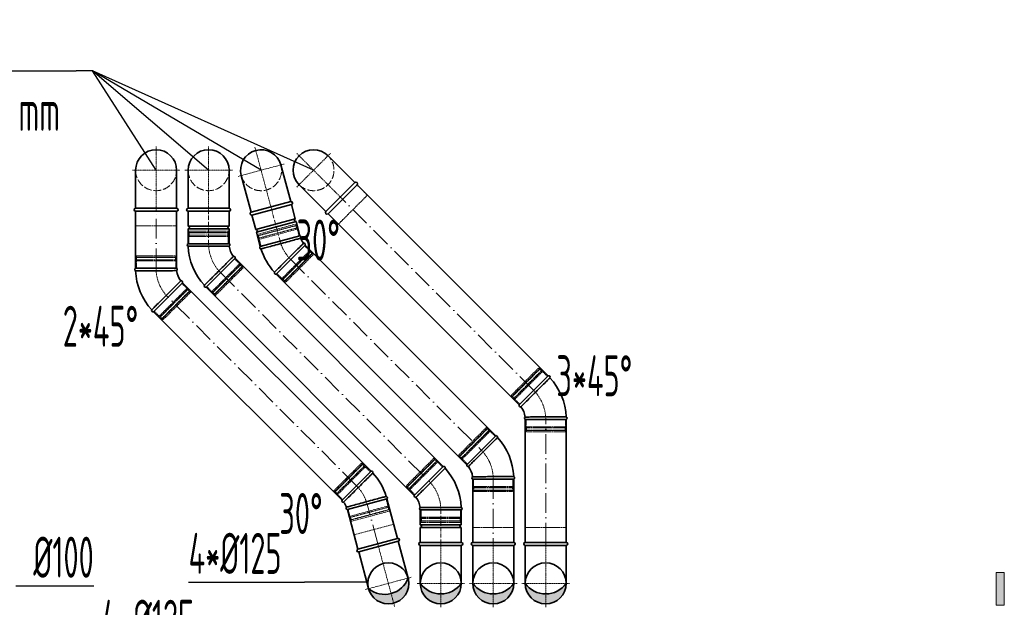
# Model space of a CAD drawing. Header units: millimetres. Extents: x -118717 to 8962, y 22910 to 145283.
# Tile 175 of 193: x 483 to 3486, y 71981 to 73773. Entities that reach past the tile are written whole.
import ezdxf

# ---------------------------------------------------------------- set-up
doc = ezdxf.new("R2010")
doc.units = ezdxf.units.MM
for name, pattern in [('ACAD_ISO02W100', [15, 12, -3]), ('ACAD_ISO10W100', [18, 12, -3, 0, -3]), ('phl_thick', [0])]:
    doc.linetypes.add(name, pattern=pattern)
for name, color, linetype, lineweight in [('VZT_01 SUP (PŘÍVOD) - OBRYS', 5, 'Continuous', 35), ('VZT_02 SUP (PŘÍVOD) - OSA', 5, 'ACAD_ISO10W100', 5), ('VZT_04 SUP (PŘÍVOD) - SKRYTÉ', 5, 'ACAD_ISO02W100', 5), ('VZT_05 ETA (ODVOD) - OBRYS', 6, 'Continuous', 35), ('VZT_06 ETA (ODVOD) - OSA', 6, 'ACAD_ISO10W100', 5), ('VZT_08 ETA (ODVOD) - SKRYTÉ', 6, 'ACAD_ISO02W100', 5), ('VZT_60_KOTY - DIMENZE', 7, 'Continuous', 5), ('VZT_POPIS - OBECNE', 7, 'Continuous', 5)]:
    doc.layers.add(name, color=color, linetype=linetype, lineweight=lineweight)
doc.layers.add('VZT_03 SUP (PŘÍVOD) - NETISK', color=8, linetype='ACAD_ISO02W100', lineweight=5, plot=False)
doc.layers.add('VZT_07 ETA (ODVOD) - NETISK', color=8, linetype='ACAD_ISO02W100', lineweight=5, plot=False)
doc.styles.add('EVORA_125', font='isocp.shx', dxfattribs={"width": 0.6, "height": 125})

msp = doc.modelspace()

# ---------------------------------------------------------------- hatches: boundary and pattern name
at = {"layer": 'VZT_01 SUP (PŘÍVOD) - OBRYS'}
h = msp.add_hatch(color=256, dxfattribs=at)
h.dxf.hatch_style = 1
h.paths.add_polyline_path([(1830.3, 72054.4, -0.242708), (1767.8, 72022.2), (1767.8, 71991.9, 0.414214)])
h.paths.add_polyline_path([(1767.8, 71991.9), (1767.8, 72022.2, -0.242708), (1705.3, 72054.4, 0.414214)])
h = msp.add_hatch(color=256, dxfattribs=at)
h.dxf.hatch_style = 1
h.paths.add_polyline_path([(1990.3, 72054.4, -0.242708), (1927.8, 72022.2), (1927.8, 71991.9, 0.414214)])
h.paths.add_polyline_path([(1927.8, 71991.9), (1927.8, 72022.2, -0.242708), (1865.3, 72054.4, 0.414214)])
at = {"layer": 'VZT_05 ETA (ODVOD) - OBRYS'}
h = msp.add_hatch(color=256, dxfattribs=at)
h.dxf.hatch_style = 1
h.paths.add_polyline_path([(1668.2, 72070.6, -0.242708), (1616.1, 72023.3), (1624, 71994.1, 0.414214)])
h.paths.add_polyline_path([(1624, 71994.1), (1616.1, 72023.3, -0.242708), (1547.4, 72038.3, 0.414214)])
h = msp.add_hatch(color=256, dxfattribs=at)
h.dxf.hatch_style = 1
h.paths.add_polyline_path([(2150.3, 72054.4, -0.242708), (2087.8, 72022.2), (2087.8, 71991.9, 0.414214)])
h.paths.add_polyline_path([(2087.8, 71991.9), (2087.8, 72022.2, -0.242708), (2025.3, 72054.4, 0.414214)])
at = {"layer": 'VZT_POPIS - OBECNE'}
h = msp.add_hatch(color=256, dxfattribs=at)
h.dxf.hatch_style = 1
h.paths.add_polyline_path([(3461.3, 72087.7), (3461.3, 71987.7), (3486.3, 71987.7), (3486.3, 72087.7)])

# ---------------------------------------------------------------- linework, layer by layer
at = {"layer": 'VZT_01 SUP (PŘÍVOD) - OBRYS'}
for p, q in [((997.1, 73189.2), (1122.1, 73189.2)), ((997.1, 73143.7), (997.1, 73189.2)), ((1122.1, 73143.7), (1122.1, 73189.2)), ((1191.6, 73177.2), (1312.4, 73209.6)), ((1324.1, 73165.6), (1312.4, 73209.6)), ((1203.4, 73133.3), (1191.6, 73177.2)), ((1203.4, 73133.3), (1324.1, 73165.6)), ((1205.5, 73125.6), (1326.2, 73157.9)), ((1338, 73114), (1326.2, 73157.9)), ((997.1, 73143.7), (1122.1, 73143.7)), ((997.1, 73135.7), (1122.1, 73135.7)), ((997.1, 73090.2), (997.1, 73135.7)), ((1122.1, 73090.2), (1122.1, 73135.7)), ((1217.2, 73081.6), (1205.5, 73125.6)), ((1217.2, 73081.6), (1338, 73114)), ((1338, 73114), (1217.2, 73081.6)), ((997.1, 73090.2), (1122.1, 73090.2)), ((1122.1, 73090.2), (997.1, 73090.2)), ((1265.8, 72997.6), (1354.2, 73086)), ((1052.1, 72957.6), (1140.4, 73046)), ((1935.4, 72504.7), (1847, 72416.3)), ((1775.4, 72411), (1687, 72322.6)), ((1865.3, 72372.1), (1990.3, 72372.1)), ((1830.3, 72278.4), (1705.3, 72278.4)), ((1705.3, 72278.4), (1705.3, 72232.9)), ((1705.3, 72278.4), (1830.3, 72278.4)), ((1830.3, 72278.4), (1830.3, 72232.9)), ((1830.3, 72232.9), (1705.3, 72232.9)), ((1830.3, 72224.9), (1705.3, 72224.9)), ((1705.3, 72224.9), (1705.3, 72179.4)), ((1830.3, 72224.9), (1830.3, 72179.4)), ((1830.3, 72179.4), (1705.3, 72179.4))]:
    msp.add_line(p, q, dxfattribs=at)
for points in [[(997.1, 73198.2), (997.1, 73314.2)], [(1122.1, 73198.2), (1122.1, 73314.2)], [(1310, 73218.3), (1280, 73330.3)], [(1189.3, 73185.9), (1159.3, 73298)], [(1189.3, 73185.9), (1310, 73218.3)], [(997.1, 73198.2), (1122.1, 73198.2)], [(997.1, 73189.2), (1122.1, 73189.2)], [(1191.6, 73177.2), (1312.4, 73209.6)], [(1935.4, 72504.7), (1354.2, 73086)], [(1775.4, 72411), (1140.4, 73046)], [(1847, 72416.3), (1265.8, 72997.6)], [(1687, 72322.6), (1052.1, 72957.6)], [(1865, 72179.4), (1865, 72372.1)], [(1990, 72179.4), (1990, 72372.1)], [(1830.3, 72179.4), (1705.3, 72179.4)], [(1830.3, 72170.4), (1705.3, 72170.4)], [(1705.3, 72170.4), (1705.3, 72054.4)], [(1830.3, 72170.4), (1830.3, 72054.4)], [(1990.3, 72179.4), (1865.3, 72179.4)], [(1990.3, 72170.4), (1865.3, 72170.4)], [(1865.3, 72170.4), (1865.3, 72054.4)], [(1990.3, 72170.4), (1990.3, 72054.4)]]:
    msp.add_lwpolyline(points, dxfattribs=at)
for centre in [(1767.8, 72054.4), (1927.8, 72054.4)]:
    msp.add_circle(centre, 62.5, dxfattribs=at)
for centre, radius, start, end in [((1059.6, 73314.2), 62.5, 0, 180), ((1219.6, 73314.2), 62.5, 15, 195), ((1311.2, 73213.9), 4.5, 285, 105), ((997.1, 73193.7), 4.5, 90, 270), ((1122.1, 73193.7), 4.5, 270, 90), ((1190.5, 73181.6), 4.5, 105, 285), ((1325.2, 73161.8), 4, 105, 285), ((997.1, 73139.7), 4, 270, 90), ((1122.1, 73139.7), 4, 90, 270), ((1204.4, 73129.4), 4, 285, 105), ((1337.4, 73109.8), 4.17, 315.2981, 81.5322), ((1398.3, 73130.1), 62.5, 201.8302, 218.1698), ((1350.3, 73087.5), 4.17, 338.4678, 104.7019), ((998.8, 73086.3), 4.17, 113.4678, 248.8928), ((1184.6, 73090.2), 187.5, 182.3607, 222.6393), ((1120.5, 73086.3), 4.17, 300.2981, 66.5322), ((1184.6, 73090.2), 62.5, 186.8302, 218.1698), ((1219.8, 73078.3), 4.17, 128.4678, 263.8928), ((1398.3, 73130.1), 187.5, 197.3607, 222.6393), ((1136.6, 73047.5), 4.17, 338.4678, 104.7019), ((1264.2, 73001.4), 4.17, 156.1072, 291.5322), ((1050.5, 72961.5), 4.17, 156.1072, 291.5322), ((1936.9, 72500.8), 4.17, 336.1072, 111.5322), ((1802.8, 72372.1), 187.5, 2.3607, 42.6393), ((1776.9, 72407.1), 4.17, 336.1072, 111.5322), ((1642.8, 72278.4), 187.5, 2.3607, 42.6393), ((1850.9, 72414.8), 4.17, 158.4678, 284.7019), ((1802.8, 72372.1), 62.5, 6.8302, 38.1698), ((1867, 72376), 4.17, 120.2981, 246.5322), ((1988.6, 72376), 4.17, 293.4678, 68.8928), ((1690.9, 72321.1), 4.17, 158.4678, 284.7019), ((1642.8, 72278.4), 62.5, 6.8302, 38.1698), ((1707, 72282.3), 4.17, 120.2981, 246.5322), ((1828.6, 72282.3), 4.17, 293.4678, 68.8928), ((1705.3, 72228.9), 4, 270, 90), ((1830.3, 72228.9), 4, 90, 270), ((1705.3, 72174.9), 4.5, 90, 270), ((1830.3, 72174.9), 4.5, 270, 90), ((1865.3, 72174.9), 4.5, 90, 270), ((1990.3, 72174.9), 4.5, 270, 90), ((1767.8, 72098.9), 76.7, 215.4307, 324.5693), ((1927.8, 72098.9), 76.7, 215.4307, 324.5693)]:
    msp.add_arc(centre, radius, start, end, dxfattribs=at)
for points, knots in [([(1340.3, 73106.9), (1340.3, 73106.9), (1339, 73106.5), (1333.6, 73105), (1329.4, 73103.9), (1318.7, 73101), (1312.2, 73099.2), (1297.9, 73095.3), (1290.1, 73093.2), (1274.4, 73089), (1266.5, 73086.9), (1251.7, 73082.9), (1244.9, 73081.1), (1233.3, 73077.9), (1228.5, 73076.7), (1223.3, 73075.2), (1221.8, 73074.9), (1219.9, 73074.3), (1219.4, 73074.2), (1219.4, 73074.2)], [197.169832, 197.169832, 197.169832, 197.169832, 219.953018, 219.953018, 244.236959, 244.236959, 268.720867, 268.720867, 293.267785, 293.267785, 317.778333, 317.778333, 342.238473, 342.238473, 366.661909, 366.661909, 380.474614, 380.474614, 394.287036, 394.287036, 394.287036, 394.287036]), ([(1260.4, 73003.1), (1260.4, 73003.1), (1261.5, 73004.3), (1265.9, 73008.6), (1269.1, 73011.8), (1277.2, 73019.9), (1282, 73024.7), (1292.6, 73035.3), (1298.3, 73041), (1309.9, 73052.5), (1315.6, 73058.2), (1326.4, 73068.9), (1331.3, 73073.8), (1339.7, 73082.2), (1343.1, 73085.5), (1347.8, 73090.1), (1349.1, 73091.4), (1349.2, 73091.5), (1349.2, 73091.5), (1349.2, 73091.5)], [0, 0, 0, 0, 24.396142, 24.396142, 48.799904, 48.799904, 73.223471, 73.223471, 97.679293, 97.679293, 122.177651, 122.177651, 146.719707, 146.719707, 171.27206, 171.27206, 195.711875, 195.711875, 197.169845, 197.169845, 197.169845, 197.169845]), ([(997.3, 73082.4), (997.3, 73082.4), (998.9, 73082.4), (1005.1, 73082.4), (1009.6, 73082.4), (1021, 73082.5), (1027.8, 73082.5), (1042.7, 73082.5), (1050.7, 73082.5), (1066.9, 73082.5), (1075, 73082.5), (1090.1, 73082.6), (1097.1, 73082.6), (1108.9, 73082.6), (1113.7, 73082.7), (1120.5, 73082.7), (1122.3, 73082.7), (1122.6, 73082.7), (1122.6, 73082.7), (1122.6, 73082.7)], [0, 0, 0, 0, 24.392784, 24.392784, 48.777002, 48.777002, 73.152705, 73.152705, 97.508329, 97.508329, 121.831482, 121.831482, 146.180287, 146.180287, 170.775455, 170.775455, 195.53354, 195.53354, 197.168564, 197.168564, 197.168564, 197.168564]), ([(1135.5, 73051.5), (1135.5, 73051.5), (1135.5, 73051.5), (1135.2, 73051.3), (1135, 73051), (1134.2, 73050.3), (1133.7, 73049.8), (1131.5, 73047.6), (1129.2, 73045.3), (1122.9, 73039.1), (1118.5, 73034.7), (1108.5, 73024.8), (1102.9, 73019.2), (1091.4, 73007.8), (1085.6, 73002), (1074.4, 72990.8), (1069.1, 72985.5), (1059.8, 72976.2), (1055.8, 72972.3), (1050.9, 72967.3), (1049.4, 72965.8), (1047.2, 72963.7), (1046.7, 72963.2), (1046.7, 72963.2)], [197.067977, 197.067977, 197.067977, 197.067977, 201.792196, 201.792196, 209.190204, 209.190204, 218.040239, 218.040239, 237.760854, 237.760854, 262.206108, 262.206108, 286.831239, 286.831239, 311.323072, 311.323072, 335.946087, 335.946087, 360.704397, 360.704397, 377.088273, 377.088273, 394.105327, 394.105327, 394.105327, 394.105327]), ([(1851.9, 72410.8), (1851.9, 72410.8), (1852, 72410.8), (1852.2, 72411), (1852.4, 72411.3), (1853.2, 72412), (1853.7, 72412.5), (1856, 72414.7), (1858.2, 72417), (1864.6, 72423.2), (1868.9, 72427.6), (1879, 72437.5), (1884.5, 72443), (1896, 72454.5), (1901.8, 72460.3), (1913, 72471.5), (1918.3, 72476.8), (1927.7, 72486.1), (1931.6, 72490), (1936.6, 72495), (1938.1, 72496.5), (1940.2, 72498.6), (1940.7, 72499.1), (1940.7, 72499.1)], [197.067977, 197.067977, 197.067977, 197.067977, 201.792196, 201.792196, 209.190204, 209.190204, 218.040239, 218.040239, 237.760854, 237.760854, 262.206108, 262.206108, 286.831239, 286.831239, 311.323072, 311.323072, 335.946087, 335.946087, 360.704397, 360.704397, 377.088273, 377.088273, 394.105327, 394.105327, 394.105327, 394.105327]), ([(1691.9, 72317.1), (1691.9, 72317.1), (1692, 72317.1), (1692.2, 72317.3), (1692.4, 72317.6), (1693.2, 72318.3), (1693.7, 72318.8), (1696, 72321), (1698.2, 72323.3), (1704.6, 72329.5), (1708.9, 72333.9), (1719, 72343.8), (1724.5, 72349.3), (1736, 72360.8), (1741.8, 72366.6), (1753, 72377.8), (1758.3, 72383.1), (1767.7, 72392.4), (1771.6, 72396.3), (1776.6, 72401.3), (1778.1, 72402.8), (1780.2, 72404.9), (1780.7, 72405.4), (1780.7, 72405.4)], [197.067977, 197.067977, 197.067977, 197.067977, 201.792196, 201.792196, 209.190204, 209.190204, 218.040239, 218.040239, 237.760854, 237.760854, 262.206108, 262.206108, 286.831239, 286.831239, 311.323072, 311.323072, 335.946087, 335.946087, 360.704397, 360.704397, 377.088273, 377.088273, 394.105327, 394.105327, 394.105327, 394.105327]), ([(1990.1, 72379.9), (1990.1, 72379.9), (1988.6, 72379.9), (1982.4, 72379.9), (1977.9, 72379.8), (1966.5, 72379.8), (1959.7, 72379.8), (1944.7, 72379.8), (1936.7, 72379.8), (1920.5, 72379.8), (1912.4, 72379.8), (1897.3, 72379.7), (1890.4, 72379.7), (1878.5, 72379.7), (1873.7, 72379.6), (1867, 72379.6), (1865.1, 72379.6), (1864.9, 72379.6), (1864.9, 72379.6), (1864.9, 72379.6)], [0, 0, 0, 0, 24.392784, 24.392784, 48.777002, 48.777002, 73.152705, 73.152705, 97.508329, 97.508329, 121.831482, 121.831482, 146.180287, 146.180287, 170.775455, 170.775455, 195.53354, 195.53354, 197.168564, 197.168564, 197.168564, 197.168564]), ([(1830.1, 72286.2), (1830.1, 72286.2), (1828.6, 72286.2), (1822.4, 72286.2), (1817.9, 72286.1), (1806.5, 72286.1), (1799.7, 72286.1), (1784.7, 72286.1), (1776.7, 72286.1), (1760.5, 72286.1), (1752.4, 72286.1), (1737.3, 72286), (1730.4, 72286), (1718.5, 72286), (1713.7, 72285.9), (1707, 72285.9), (1705.1, 72285.9), (1704.9, 72285.9), (1704.9, 72285.9), (1704.9, 72285.9)], [0, 0, 0, 0, 24.392784, 24.392784, 48.777002, 48.777002, 73.152705, 73.152705, 97.508329, 97.508329, 121.831482, 121.831482, 146.180287, 146.180287, 170.775455, 170.775455, 195.53354, 195.53354, 197.168564, 197.168564, 197.168564, 197.168564])]:
    msp.add_open_spline(points, degree=3, knots=knots, dxfattribs=at)
at = {"layer": 'VZT_02 SUP (PŘÍVOD) - OSA', "ltscale": 0.3}
for points in [[(1059.6, 73386.7), (1059.6, 73314.2)], [(1200.9, 73384.2), (1219.6, 73314.2)], [(1219.6, 73314.2), (1289.7, 73332.9)], [(987.1, 73314.2), (1059.6, 73314.2)], [(1059.6, 73314.2), (1059.6, 73189.2)], [(1059.6, 73314.2), (1132.1, 73314.2)], [(1149.6, 73295.4), (1219.6, 73314.2)], [(1219.6, 73314.2), (1252, 73193.4)], [(1767.8, 72054.4), (1767.8, 72179.4)], [(1927.8, 72054.4), (1927.8, 72179.4)], [(1767.8, 72054.4), (1695.3, 72054.4)], [(1767.8, 71981.9), (1767.8, 72054.4)], [(1840.3, 72054.4), (1767.8, 72054.4)], [(1927.8, 72054.4), (1855.3, 72054.4)], [(1927.8, 71981.9), (1927.8, 72054.4)], [(2000.3, 72054.4), (1927.8, 72054.4)]]:
    msp.add_lwpolyline(points, dxfattribs=at)
at = {"layer": 'VZT_02 SUP (PŘÍVOD) - OSA'}
for points in [[(1059.6, 73090.2), (1059.6, 73189.2)], [(1277.6, 73097.8), (1252, 73193.4)], [(1767.8, 72278.4), (1767.8, 72179.4)]]:
    msp.add_lwpolyline(points, dxfattribs=at)
at = {"layer": 'VZT_02 SUP (PŘÍVOD) - OSA', "ltscale": 0.3}
for points in [[(1277.6, 73097.8), (1277.6, 73097.8, 0.131652), (1310, 73041.8, 0.131652)], [(1059.6, 73090.2), (1059.6, 73090.2, 0.198912), (1096.2, 73001.8, 0.198912)], [(1927.8, 72372.1), (1927.8, 72372.1, 0.198912), (1891.2, 72460.5, 0.198912)], [(1767.8, 72278.4), (1767.8, 72278.4, 0.198912), (1731.2, 72366.8, 0.198912)]]:
    msp.add_lwpolyline(points, format="xyb", dxfattribs=at)
at = {"layer": 'VZT_02 SUP (PŘÍVOD) - OSA', "ltscale": 5}
for points in [[(1310, 73041.8), (1891.2, 72460.5)], [(1096.2, 73001.8), (1731.2, 72366.8)], [(1927.5, 72372.1), (1927.5, 72179.4)]]:
    msp.add_lwpolyline(points, dxfattribs=at)
at = {"layer": 'VZT_03 SUP (PŘÍVOD) - NETISK', "ltscale": 0.4}
for p, q in [((1120.6, 73123.7), (998.6, 73123.7)), ((998.6, 73123.2), (998.6, 73123.7)), ((1120.6, 73123.2), (998.6, 73123.2)), ((1119.6, 73128.2), (999.6, 73128.2)), ((999.6, 73124.2), (999.6, 73128.2)), ((1119.6, 73124.2), (999.6, 73124.2)), ((1000.6, 73123.7), (1000.6, 73124.2)), ((1000.6, 73116.2), (1000.6, 73123.2)), ((1118.6, 73123.7), (1118.6, 73124.2)), ((1118.6, 73116.2), (1118.6, 73123.2)), ((1119.6, 73124.2), (1119.6, 73128.2)), ((1120.6, 73123.2), (1120.6, 73123.7)), ((1325.7, 73150), (1209.8, 73119)), ((1327.9, 73145.9), (1210, 73114.4)), ((1328, 73145.5), (1210.1, 73113.9)), ((1326.8, 73146.2), (1210.9, 73115.1)), ((1329.8, 73138.7), (1212, 73107.1)), ((1329.9, 73138.2), (1212.1, 73106.6)), ((1329.9, 73134.6), (1214, 73103.5)), ((1326.8, 73146.2), (1325.7, 73150)), ((1325.9, 73145.4), (1325.8, 73145.9)), ((1327.9, 73138.2), (1326.1, 73144.9)), ((1328, 73145.5), (1327.9, 73145.9)), ((1328.9, 73134.3), (1328, 73137.7)), ((1329.9, 73138.2), (1329.8, 73138.7)), ((1335.6, 73113.3), (1329.9, 73134.6)), ((1120.6, 73116.2), (998.6, 73116.2)), ((998.6, 73115.7), (998.6, 73116.2)), ((1120.6, 73115.7), (998.6, 73115.7)), ((1119.6, 73112.2), (999.6, 73112.2)), ((999.6, 73090.2), (999.6, 73112.2)), ((1000.6, 73112.2), (1000.6, 73115.7)), ((1118.6, 73112.2), (1118.6, 73115.7)), ((1119.6, 73090.2), (1119.6, 73112.2)), ((1120.6, 73115.7), (1120.6, 73116.2)), ((1210.9, 73115.1), (1209.8, 73119)), ((1210.1, 73113.9), (1210, 73114.4)), ((1211.9, 73114.9), (1211.8, 73115.4)), ((1212.1, 73106.6), (1212, 73107.1)), ((1213.9, 73107.6), (1212.1, 73114.4)), ((1214.9, 73103.8), (1214, 73107.2)), ((1219.7, 73082.3), (1214, 73103.5)), ((1283.1, 72983.8), (1367.9, 73068.6)), ((1284.9, 72980.6), (1371.1, 73066.9)), ((1285.2, 72980.2), (1371.5, 73066.5)), ((1290.2, 72975.3), (1376.4, 73061.6)), ((1290.5, 72974.9), (1376.8, 73061.2)), ((1352.4, 73084.2), (1367.9, 73068.6)), ((1367.2, 73067.9), (1369.7, 73065.4)), ((1370.1, 73065.1), (1375, 73060.1)), ((1371.1, 73066.9), (1371.5, 73066.5)), ((1376.4, 73061.6), (1376.8, 73061.2)), ((1138.7, 73044.2), (1154.2, 73028.6)), ((1291.6, 72975.3), (1376.4, 73060.1)), ((1294.4, 72972.5), (1379.3, 73057.3)), ((1375.4, 73059.8), (1375.7, 73059.4)), ((1376.4, 73060.1), (1379.3, 73057.3)), ((1069.4, 72943.8), (1154.2, 73028.6)), ((1071.1, 72940.6), (1157.4, 73026.9)), ((1071.5, 72940.3), (1157.8, 73026.5)), ((1076.4, 72935.3), (1162.7, 73021.6)), ((1076.8, 72935), (1163.1, 73021.2)), ((1077.9, 72935.3), (1162.7, 73020.2)), ((1080.7, 72932.5), (1165.5, 73017.3)), ((1153.5, 73027.9), (1156, 73025.5)), ((1156.3, 73025.1), (1161.3, 73020.2)), ((1157.4, 73026.9), (1157.8, 73026.5)), ((1161.7, 73019.8), (1162, 73019.4)), ((1162.7, 73021.6), (1163.1, 73021.2)), ((1162.7, 73020.2), (1165.5, 73017.3)), ((1267.5, 72999.3), (1283.1, 72983.8)), ((1283.8, 72984.5), (1286.3, 72982)), ((1284.9, 72980.6), (1285.2, 72980.2)), ((1286.6, 72981.7), (1291.6, 72976.7)), ((1290.2, 72975.3), (1290.5, 72974.9)), ((1291.6, 72975.3), (1294.4, 72972.5)), ((1291.9, 72976.3), (1292.3, 72976)), ((1053.8, 72959.3), (1069.4, 72943.8)), ((1070.1, 72944.5), (1072.6, 72942)), ((1071.1, 72940.6), (1071.5, 72940.3)), ((1072.9, 72941.7), (1077.9, 72936.7)), ((1076.4, 72935.3), (1076.8, 72935)), ((1077.9, 72935.3), (1080.7, 72932.5)), ((1078.2, 72936.4), (1078.6, 72936)), ((1906.8, 72529.8), (1821.9, 72445)), ((1910.6, 72527.3), (1824.4, 72441.1)), ((1911, 72527), (1824.7, 72440.7)), ((1909.6, 72527), (1824.7, 72442.1)), ((1915.9, 72522), (1829.7, 72435.8)), ((1916.3, 72521.7), (1830, 72435.4)), ((1909.6, 72527), (1906.8, 72529.8)), ((1909.2, 72525.9), (1908.9, 72526.3)), ((1914.5, 72520.6), (1909.6, 72525.6)), ((1911, 72527), (1910.6, 72527.3)), ((1917.4, 72517.8), (1914.9, 72520.3)), ((1916.3, 72521.7), (1915.9, 72522)), ((1918.1, 72518.5), (1833.2, 72433.7)), ((1933.6, 72503), (1918.1, 72518.5)), ((1746.8, 72436.1), (1661.9, 72351.3)), ((1750.6, 72433.6), (1664.4, 72347.4)), ((1751, 72433.3), (1664.7, 72347)), ((1749.6, 72433.3), (1664.7, 72348.4)), ((1749.6, 72433.3), (1746.8, 72436.1)), ((1749.2, 72432.2), (1748.9, 72432.6)), ((1754.5, 72426.9), (1749.6, 72431.9)), ((1751, 72433.3), (1750.6, 72433.6)), ((1824.7, 72442.1), (1821.9, 72445)), ((1824.7, 72440.7), (1824.4, 72441.1)), ((1825.8, 72442.5), (1825.4, 72442.8)), ((1831.1, 72437.2), (1826.1, 72442.1)), ((1830, 72435.4), (1829.7, 72435.8)), ((1833.9, 72434.4), (1831.4, 72436.8)), ((1848.8, 72418.1), (1833.2, 72433.7)), ((1755.9, 72428.3), (1669.7, 72342.1)), ((1756.3, 72428), (1670, 72341.7)), ((1758.1, 72424.8), (1673.2, 72340)), ((1757.4, 72424.1), (1754.9, 72426.6)), ((1756.3, 72428), (1755.9, 72428.3)), ((1773.6, 72409.2), (1758.1, 72424.8)), ((1867.8, 72372.1), (1867.8, 72350.1)), ((1987.8, 72372.1), (1987.8, 72350.1)), ((1664.7, 72348.4), (1661.9, 72351.3)), ((1664.7, 72347), (1664.4, 72347.4)), ((1665.8, 72348.8), (1665.4, 72349.1)), ((1671.1, 72343.5), (1666.1, 72348.4)), ((1670, 72341.7), (1669.7, 72342.1)), ((1673.9, 72340.7), (1671.4, 72343.1)), ((1688.8, 72324.4), (1673.2, 72340)), ((1866.8, 72346.6), (1988.8, 72346.6)), ((1866.8, 72346.6), (1866.8, 72346.1)), ((1866.8, 72346.1), (1988.8, 72346.1)), ((1867.8, 72350.1), (1987.8, 72350.1)), ((1868.8, 72350.1), (1868.8, 72346.6)), ((1868.8, 72346.1), (1868.8, 72339.1)), ((1986.8, 72350.1), (1986.8, 72346.6)), ((1986.8, 72346.1), (1986.8, 72339.1)), ((1988.8, 72346.6), (1988.8, 72346.1)), ((1866.8, 72339.1), (1988.8, 72339.1)), ((1866.8, 72339.1), (1866.8, 72338.6)), ((1866.8, 72338.6), (1988.8, 72338.6)), ((1867.8, 72338.1), (1987.8, 72338.1)), ((1867.8, 72338.1), (1867.8, 72334.1)), ((1867.8, 72334.1), (1987.8, 72334.1)), ((1868.8, 72338.6), (1868.8, 72338.1)), ((1986.8, 72338.6), (1986.8, 72338.1)), ((1987.8, 72338.1), (1987.8, 72334.1)), ((1988.8, 72339.1), (1988.8, 72338.6)), ((1706.8, 72252.9), (1828.8, 72252.9)), ((1706.8, 72252.9), (1706.8, 72252.4)), ((1706.8, 72252.4), (1828.8, 72252.4)), ((1707.8, 72278.4), (1707.8, 72256.4)), ((1707.8, 72256.4), (1827.8, 72256.4)), ((1708.8, 72256.4), (1708.8, 72252.9)), ((1708.8, 72252.4), (1708.8, 72245.4)), ((1826.8, 72256.4), (1826.8, 72252.9)), ((1826.8, 72252.4), (1826.8, 72245.4)), ((1827.8, 72278.4), (1827.8, 72256.4)), ((1828.8, 72252.9), (1828.8, 72252.4)), ((1706.8, 72245.4), (1828.8, 72245.4)), ((1706.8, 72245.4), (1706.8, 72244.9)), ((1706.8, 72244.9), (1828.8, 72244.9)), ((1707.8, 72244.4), (1827.8, 72244.4)), ((1707.8, 72244.4), (1707.8, 72240.4)), ((1707.8, 72240.4), (1827.8, 72240.4)), ((1708.8, 72244.9), (1708.8, 72244.4)), ((1826.8, 72244.9), (1826.8, 72244.4)), ((1827.8, 72244.4), (1827.8, 72240.4)), ((1828.8, 72245.4), (1828.8, 72244.9))]:
    msp.add_line(p, q, dxfattribs=at)
for points in [[(997.1, 73189.2), (997.1, 73144.2), (1122.1, 73144.2), (1122.1, 73189.2)], [(1191.6, 73177.2), (1203.3, 73133.8), (1324, 73166.1), (1312.4, 73209.6)], [(1830.3, 72179.4), (1830.3, 72224.4), (1705.3, 72224.4), (1705.3, 72179.4)], [(1990.3, 72179.4), (1990.3, 72224.4), (1865.3, 72224.4), (1865.3, 72179.4)]]:
    msp.add_lwpolyline(points, dxfattribs=at)
at = {"layer": 'VZT_04 SUP (PŘÍVOD) - SKRYTÉ', "ltscale": 2}
for centre, start, end in [((1059.6, 73314.2), 180, 0), ((1219.6, 73314.2), 195, 15)]:
    msp.add_arc(centre, 62.5, start, end, dxfattribs=at)
at = {"layer": 'VZT_05 ETA (ODVOD) - OBRYS'}
for p, q in [((836.7, 73015.4), (961.7, 73015.4)), ((980, 72971.2), (891.6, 72882.8)), ((2007, 72598.4), (2095.4, 72686.8)), ((2150.3, 72554.2), (2025.3, 72554.2)), ((1466.5, 72307.8), (1554.9, 72396.2)), ((1603.4, 72312.2), (1482.7, 72279.8))]:
    msp.add_line(p, q, dxfattribs=at)
for points in [[(1505.9, 73276.3), (1423.8, 73358.4)], [(837.1, 73198.2), (837.1, 73314.2)], [(962.1, 73198.2), (962.1, 73314.2)], [(1417.5, 73187.9), (1505.9, 73276.3)], [(1417.5, 73187.9), (1335.4, 73270)], [(1423.8, 73181.6), (1512.2, 73270)], [(1512.2, 73270), (2095.4, 72686.8)], [(837.1, 73198.2), (962.1, 73198.2)], [(837.1, 73189.2), (837.1, 73015.4)], [(837.1, 73189.2), (962.1, 73189.2)], [(962.1, 73189.2), (962.1, 73015.4)], [(1423.8, 73181.6), (2007, 72598.4)], [(980, 72971.2), (1554.9, 72396.2)], [(891.6, 72882.8), (1466.5, 72307.8)], [(2025.3, 72554.2), (2025.3, 72179.4)], [(2150.3, 72554.2), (2150.3, 72179.4)], [(1603.4, 72312.2), (1635.8, 72191.4)], [(1482.7, 72279.8), (1515.1, 72159)], [(1635.8, 72191.4), (1515.1, 72159)], [(1638.2, 72182.7), (1517.4, 72150.3)], [(1638.2, 72182.7), (1668.2, 72070.6)], [(2150.3, 72179.4), (2025.3, 72179.4)], [(2150.3, 72170.4), (2025.3, 72170.4)], [(2025.3, 72170.4), (2025.3, 72054.4)], [(2150.3, 72170.4), (2150.3, 72054.4)], [(1517.4, 72150.3), (1547.4, 72038.3)]]:
    msp.add_lwpolyline(points, dxfattribs=at)
for centre in [(1607.8, 72054.4), (2087.8, 72054.4)]:
    msp.add_circle(centre, 62.5, dxfattribs=at)
for centre, radius, start, end in [((899.6, 73314.2), 62.5, 0, 180), ((1379.6, 73314.2), 62.5, 45, 225), ((1509, 73273.1), 4.5, 315, 135), ((837.1, 73193.7), 4.5, 90, 270), ((962.1, 73193.7), 4.5, 270, 90), ((1420.6, 73184.8), 4.5, 135, 315), ((838.3, 73011.6), 4.17, 113.4678, 248.8928), ((1024.2, 73015.4), 187.5, 182.3607, 222.6393), ((960, 73011.6), 4.17, 300.2981, 66.5322), ((1024.2, 73015.4), 62.5, 186.8302, 218.1698), ((976.1, 72972.7), 4.17, 338.4678, 104.7019), ((890, 72886.7), 4.17, 156.1072, 291.5322), ((2096.9, 72682.9), 4.17, 336.1072, 111.5322), ((1962.8, 72554.2), 187.5, 2.3607, 42.6393), ((2010.9, 72596.9), 4.17, 158.4678, 284.7019), ((1962.8, 72554.2), 62.5, 6.8302, 38.1698), ((2027, 72558), 4.17, 120.2981, 246.5322), ((2148.6, 72558), 4.17, 293.4678, 68.8928), ((1556.5, 72392.4), 4.17, 336.1072, 111.5322), ((1422.3, 72263.7), 187.5, 17.3607, 42.6393), ((1600.9, 72315.5), 4.17, 308.4678, 83.8928), ((1470.4, 72306.3), 4.17, 158.4678, 284.7019), ((1422.3, 72263.7), 62.5, 21.8302, 38.1698), ((1483.3, 72284), 4.17, 135.2981, 261.5322), ((1637, 72187), 4.5, 285, 105), ((2025.3, 72174.9), 4.5, 90, 270), ((2150.3, 72174.9), 4.5, 270, 90), ((1516.2, 72154.7), 4.5, 105, 285), ((1596.3, 72097.4), 76.7, 230.4307, 339.5693), ((2087.8, 72098.9), 76.7, 215.4307, 324.5693)]:
    msp.add_arc(centre, radius, start, end, dxfattribs=at)
for points, knots in [([(962.1, 73007.9), (962.1, 73007.9), (962, 73007.9), (961.7, 73007.9), (961.4, 73007.9), (960.4, 73007.9), (959.6, 73007.9), (956.4, 73007.9), (953.3, 73007.9), (944.4, 73007.8), (938.2, 73007.8), (924.1, 73007.8), (916.3, 73007.8), (900, 73007.7), (891.8, 73007.7), (875.9, 73007.7), (868.5, 73007.7), (855.3, 73007.7), (849.7, 73007.7), (842.7, 73007.7), (840.6, 73007.7), (837.6, 73007.7), (836.8, 73007.7), (836.8, 73007.7)], [197.067977, 197.067977, 197.067977, 197.067977, 201.792196, 201.792196, 209.190204, 209.190204, 218.040239, 218.040239, 237.760854, 237.760854, 262.206108, 262.206108, 286.831239, 286.831239, 311.323072, 311.323072, 335.946087, 335.946087, 360.704397, 360.704397, 377.088273, 377.088273, 394.105327, 394.105327, 394.105327, 394.105327]), ([(886.2, 72888.4), (886.2, 72888.4), (887.4, 72889.5), (891.7, 72893.9), (894.9, 72897.1), (903, 72905.1), (907.8, 72909.9), (918.4, 72920.5), (924, 72926.1), (935.5, 72937.6), (941.2, 72943.3), (952, 72953.9), (956.9, 72958.8), (965.3, 72967.2), (968.7, 72970.5), (973.5, 72975.3), (974.9, 72976.6), (975, 72976.8), (975, 72976.8), (975, 72976.8)], [0, 0, 0, 0, 24.392784, 24.392784, 48.777002, 48.777002, 73.152705, 73.152705, 97.508329, 97.508329, 121.831482, 121.831482, 146.180287, 146.180287, 170.775455, 170.775455, 195.53354, 195.53354, 197.168564, 197.168564, 197.168564, 197.168564]), ([(2100.7, 72681.2), (2100.7, 72681.2), (2099.6, 72680.1), (2095.2, 72675.7), (2092, 72672.5), (2084, 72664.5), (2079.2, 72659.7), (2068.6, 72649.1), (2062.9, 72643.5), (2051.4, 72632), (2045.7, 72626.3), (2035, 72615.7), (2030.1, 72610.8), (2021.7, 72602.4), (2018.2, 72599), (2013.4, 72594.3), (2012.1, 72593), (2011.9, 72592.8), (2011.9, 72592.8), (2011.9, 72592.8)], [0, 0, 0, 0, 24.392784, 24.392784, 48.777002, 48.777002, 73.152705, 73.152705, 97.508329, 97.508329, 121.831482, 121.831482, 146.180287, 146.180287, 170.775455, 170.775455, 195.53354, 195.53354, 197.168564, 197.168564, 197.168564, 197.168564]), ([(2024.9, 72561.6), (2024.9, 72561.6), (2024.9, 72561.6), (2025.2, 72561.6), (2025.6, 72561.6), (2026.6, 72561.7), (2027.4, 72561.7), (2030.5, 72561.7), (2033.7, 72561.7), (2042.6, 72561.7), (2048.8, 72561.8), (2062.9, 72561.8), (2070.7, 72561.8), (2086.9, 72561.9), (2095.2, 72561.9), (2111, 72561.9), (2118.5, 72561.9), (2131.7, 72561.9), (2137.3, 72561.9), (2144.2, 72561.9), (2146.4, 72561.9), (2149.4, 72561.9), (2150.1, 72561.9), (2150.1, 72561.9)], [197.067977, 197.067977, 197.067977, 197.067977, 201.792196, 201.792196, 209.190204, 209.190204, 218.040239, 218.040239, 237.760854, 237.760854, 262.206108, 262.206108, 286.831239, 286.831239, 311.323072, 311.323072, 335.946087, 335.946087, 360.704397, 360.704397, 377.088273, 377.088273, 394.105327, 394.105327, 394.105327, 394.105327]), ([(1471.5, 72302.3), (1471.5, 72302.3), (1472.5, 72303.3), (1476.4, 72307.2), (1479.5, 72310.2), (1487.4, 72318.1), (1492.2, 72322.8), (1502.7, 72333.2), (1508.4, 72338.9), (1520, 72350.4), (1525.7, 72356.2), (1536.6, 72367), (1541.6, 72372), (1550.1, 72380.5), (1553.6, 72384), (1557.4, 72387.8), (1558.5, 72388.9), (1559.9, 72390.3), (1560.3, 72390.7), (1560.3, 72390.7)], [197.169832, 197.169832, 197.169832, 197.169832, 219.953018, 219.953018, 244.236959, 244.236959, 268.720867, 268.720867, 293.267785, 293.267785, 317.778333, 317.778333, 342.238473, 342.238473, 366.661909, 366.661909, 380.474614, 380.474614, 394.287036, 394.287036, 394.287036, 394.287036]), ([(1601.3, 72319.6), (1601.3, 72319.6), (1599.8, 72319.2), (1593.8, 72317.6), (1589.4, 72316.4), (1578.4, 72313.4), (1571.8, 72311.7), (1557.3, 72307.8), (1549.6, 72305.7), (1533.8, 72301.4), (1526, 72299.3), (1511.3, 72295.4), (1504.6, 72293.5), (1493.2, 72290.4), (1488.6, 72289.2), (1482.3, 72287.4), (1480.6, 72287), (1480.4, 72286.9), (1480.4, 72286.9), (1480.4, 72286.9)], [0, 0, 0, 0, 24.396142, 24.396142, 48.799904, 48.799904, 73.223471, 73.223471, 97.679293, 97.679293, 122.177651, 122.177651, 146.719707, 146.719707, 171.27206, 171.27206, 195.711875, 195.711875, 197.169845, 197.169845, 197.169845, 197.169845])]:
    msp.add_open_spline(points, degree=3, knots=knots, dxfattribs=at)
at = {"layer": 'VZT_06 ETA (ODVOD) - OSA', "ltscale": 0.3}
for points in [[(899.6, 73386.7), (899.6, 73314.2)], [(1328.4, 73365.4), (1379.6, 73314.2)], [(1379.6, 73314.2), (1430.9, 73365.4)], [(827.1, 73314.2), (899.6, 73314.2)], [(899.6, 73314.2), (899.6, 73189.2)], [(899.6, 73314.2), (972.1, 73314.2)], [(1328.4, 73262.9), (1379.6, 73314.2)], [(1379.6, 73314.2), (1468, 73225.8)], [(1607.8, 72054.4), (1575.5, 72175.2)], [(2087.8, 72054.4), (2087.8, 72179.4)], [(1677.8, 72073.2), (1607.8, 72054.4)], [(1607.8, 72054.4), (1537.8, 72035.7)], [(1626.6, 71984.4), (1607.8, 72054.4)], [(2087.8, 72054.4), (2015.3, 72054.4)], [(2087.8, 71981.9), (2087.8, 72054.4)], [(2160.3, 72054.4), (2087.8, 72054.4)]]:
    msp.add_lwpolyline(points, dxfattribs=at)
at = {"layer": 'VZT_06 ETA (ODVOD) - OSA', "ltscale": 5}
for points in [[(2051.2, 72642.6), (1468, 73225.8)], [(899.6, 73015.4), (899.6, 73189.2)], [(1510.7, 72352), (935.8, 72927)], [(2087.8, 72179.4), (2087.8, 72554.2)], [(1575.5, 72175.2), (1543.1, 72296)]]:
    msp.add_lwpolyline(points, dxfattribs=at)
at = {"layer": 'VZT_06 ETA (ODVOD) - OSA', "ltscale": 0.3}
for points in [[(935.8, 72927), (935.8, 72927, -0.198912), (899.2, 73015.4, -0.198912)], [(2051.2, 72642.6), (2051.2, 72642.6, -0.198912), (2087.8, 72554.2, -0.198912)], [(1510.7, 72352), (1510.7, 72352, -0.131652), (1543.1, 72296, -0.131652)]]:
    msp.add_lwpolyline(points, format="xyb", dxfattribs=at)
at = {"layer": 'VZT_07 ETA (ODVOD) - NETISK', "ltscale": 0.4}
for p, q in [((838.2, 73048.9), (960.2, 73048.9)), ((838.2, 73048.4), (838.2, 73048.9)), ((838.2, 73048.4), (960.2, 73048.4)), ((838.2, 73041.4), (960.2, 73041.4)), ((838.2, 73040.9), (838.2, 73041.4)), ((838.2, 73040.9), (960.2, 73040.9)), ((839.2, 73053.4), (959.2, 73053.4)), ((839.2, 73049.4), (839.2, 73053.4)), ((839.2, 73049.4), (959.2, 73049.4)), ((839.2, 73037.4), (959.2, 73037.4)), ((839.2, 73015.4), (839.2, 73037.4)), ((840.2, 73048.9), (840.2, 73049.4)), ((840.2, 73041.4), (840.2, 73048.4)), ((840.2, 73037.4), (840.2, 73040.9)), ((958.2, 73048.9), (958.2, 73049.4)), ((958.2, 73041.4), (958.2, 73048.4)), ((958.2, 73037.4), (958.2, 73040.9)), ((959.2, 73049.4), (959.2, 73053.4)), ((959.2, 73015.4), (959.2, 73037.4)), ((960.2, 73048.4), (960.2, 73048.9)), ((960.2, 73040.9), (960.2, 73041.4)), ((993.8, 72953.9), (908.9, 72869)), ((996.9, 72952.1), (910.7, 72865.8)), ((997.3, 72951.7), (911, 72865.5)), ((1002.2, 72946.8), (916, 72860.5)), ((1002.6, 72946.4), (916.3, 72860.2)), ((1002.2, 72945.4), (917.4, 72860.5)), ((1005.1, 72942.5), (920.2, 72857.7)), ((978.2, 72969.4), (993.8, 72953.9)), ((993.1, 72953.2), (995.5, 72950.7)), ((995.9, 72950.3), (1000.8, 72945.4)), ((996.9, 72952.1), (997.3, 72951.7)), ((1001.2, 72945), (1001.5, 72944.7)), ((1002.2, 72946.8), (1002.6, 72946.4)), ((1002.2, 72945.4), (1005.1, 72942.5)), ((893.3, 72884.6), (908.9, 72869)), ((909.6, 72869.7), (912.1, 72867.2)), ((910.7, 72865.8), (911, 72865.5)), ((912.4, 72866.9), (917.4, 72861.9)), ((916, 72860.5), (916.3, 72860.2)), ((917.4, 72860.5), (920.2, 72857.7)), ((917.7, 72861.6), (918.1, 72861.2)), ((1981.9, 72627), (2066.8, 72711.9)), ((1984.4, 72623.2), (2070.6, 72709.4)), ((1984.7, 72622.8), (2071, 72709.1)), ((1984.7, 72624.2), (2069.6, 72709.1)), ((1989.7, 72617.9), (2075.9, 72704.1)), ((1990, 72617.5), (2076.3, 72703.8)), ((1993.2, 72615.7), (2078.1, 72700.6)), ((2069.6, 72709.1), (2066.8, 72711.9)), ((2069.2, 72708), (2068.9, 72708.4)), ((2074.5, 72702.7), (2069.6, 72707.7)), ((2071, 72709.1), (2070.6, 72709.4)), ((2077.4, 72699.9), (2074.9, 72702.3)), ((2076.3, 72703.8), (2075.9, 72704.1)), ((2093.6, 72685), (2078.1, 72700.6)), ((1984.7, 72624.2), (1981.9, 72627)), ((1984.7, 72622.8), (1984.4, 72623.2)), ((1985.8, 72624.6), (1985.4, 72624.9)), ((1991.1, 72619.3), (1986.1, 72624.2)), ((1990, 72617.5), (1989.7, 72617.9)), ((1993.9, 72616.4), (1991.4, 72618.9)), ((2008.8, 72600.2), (1993.2, 72615.7)), ((2027.8, 72554.2), (2027.8, 72532.2)), ((2147.8, 72554.2), (2147.8, 72532.2)), ((2148.8, 72528.7), (2026.8, 72528.7)), ((2026.8, 72528.7), (2026.8, 72528.2)), ((2148.8, 72528.2), (2026.8, 72528.2)), ((2148.8, 72521.2), (2026.8, 72521.2)), ((2026.8, 72521.2), (2026.8, 72520.7)), ((2148.8, 72520.7), (2026.8, 72520.7)), ((2147.8, 72532.2), (2027.8, 72532.2)), ((2147.8, 72520.2), (2027.8, 72520.2)), ((2027.8, 72520.2), (2027.8, 72516.2)), ((2028.8, 72532.2), (2028.8, 72528.7)), ((2028.8, 72528.2), (2028.8, 72521.2)), ((2028.8, 72520.7), (2028.8, 72520.2)), ((2146.8, 72532.2), (2146.8, 72528.7)), ((2146.8, 72528.2), (2146.8, 72521.2)), ((2146.8, 72520.7), (2146.8, 72520.2)), ((2147.8, 72520.2), (2147.8, 72516.2)), ((2148.8, 72528.7), (2148.8, 72528.2)), ((2148.8, 72521.2), (2148.8, 72520.7)), ((2147.8, 72516.2), (2027.8, 72516.2)), ((1441.4, 72336.5), (1526.3, 72421.3)), ((1443.9, 72332.6), (1530.2, 72418.9)), ((1444.3, 72332.2), (1530.5, 72418.5)), ((1444.3, 72333.7), (1529.1, 72418.5)), ((1449.2, 72327.3), (1535.5, 72413.6)), ((1449.6, 72326.9), (1535.8, 72413.2)), ((1452.7, 72325.2), (1537.6, 72410)), ((1529.1, 72418.5), (1526.3, 72421.3)), ((1528.8, 72417.5), (1528.4, 72417.8)), ((1534.1, 72412.1), (1529.1, 72417.1)), ((1530.5, 72418.5), (1530.2, 72418.9)), ((1536.9, 72409.3), (1534.4, 72411.8)), ((1535.8, 72413.2), (1535.5, 72413.6)), ((1553.2, 72394.5), (1537.6, 72410)), ((1444.3, 72333.7), (1441.4, 72336.5)), ((1444.3, 72332.2), (1443.9, 72332.6)), ((1445.3, 72334), (1445, 72334.4)), ((1450.6, 72328.7), (1445.7, 72333.7)), ((1449.6, 72326.9), (1449.2, 72327.3)), ((1453.4, 72325.9), (1451, 72328.4)), ((1468.3, 72309.6), (1452.7, 72325.2)), ((1601, 72311.5), (1606.7, 72290.3)), ((1485.1, 72280.5), (1490.8, 72259.2)), ((1606.7, 72290.3), (1490.8, 72259.2)), ((1608.6, 72287.2), (1490.8, 72255.6)), ((1608.7, 72286.7), (1490.9, 72255.1)), ((1610.5, 72279.9), (1492.7, 72248.3)), ((1605.8, 72290), (1606.7, 72286.6)), ((1606.8, 72286.2), (1608.6, 72279.4)), ((1608.6, 72287.2), (1608.7, 72286.7)), ((1610.5, 72279.9), (1610.7, 72279.4)), ((1490.8, 72255.6), (1490.9, 72255.1)), ((1491.8, 72259.5), (1492.7, 72256.1)), ((1610.7, 72279.4), (1492.8, 72247.9)), ((1492.8, 72255.6), (1494.6, 72248.9)), ((1609.8, 72278.7), (1493.9, 72247.6)), ((1610.9, 72274.8), (1495, 72243.8)), ((1608.7, 72278.9), (1608.9, 72278.4)), ((1609.8, 72278.7), (1610.9, 72274.8)), ((1492.7, 72248.3), (1492.8, 72247.9)), ((1493.9, 72247.6), (1495, 72243.8)), ((1494.8, 72248.4), (1494.9, 72247.9))]:
    msp.add_line(p, q, dxfattribs=at)
for points in [[(1423.8, 73181.6), (1455.6, 73149.8), (1544, 73238.1), (1512.2, 73270)], [(837.1, 73189.2), (837.1, 73144.2), (962.1, 73144.2), (962.1, 73189.2)], [(1635.8, 72191.4), (1624.2, 72234.8), (1503.4, 72202.5), (1515.1, 72159)], [(2150.3, 72179.4), (2150.3, 72224.4), (2025.3, 72224.4), (2025.3, 72179.4)]]:
    msp.add_lwpolyline(points, dxfattribs=at)
at = {"layer": 'VZT_08 ETA (ODVOD) - SKRYTÉ', "ltscale": 2}
for centre, start, end in [((1379.6, 73314.2), 225, 45), ((899.6, 73314.2), 180, 0)]:
    msp.add_arc(centre, 62.5, start, end, dxfattribs=at)
at = {"layer": 'VZT_60_KOTY - DIMENZE', "linetype": 'ByBlock', "lineweight": -2}
for p, q in [((705.9, 73617.3), (655.9, 73617.3)), ((1356.4, 72058.4), (1351.6, 72058.4))]:
    msp.add_line(p, q, dxfattribs=at)
for points in [[(32.9, 73617.3), (655.9, 73617.3)], [(1059.6, 73314.2), (705.9, 73617.3)], [(1219.6, 73314.2), (705.9, 73617.3)], [(1379.6, 73314.2), (705.9, 73617.3)], [(705.9, 73617.3), (705.9, 73617.3)], [(899.6, 73314.2), (705.9, 73617.3)], [(471.7, 72046.7), (709.3, 72046.7)], [(998.5, 72058.4), (1351.6, 72058.4)], [(1542, 72058.4), (1356.4, 72058.4)], [(1356.4, 72058.4), (1356.4, 72058.4)]]:
    msp.add_lwpolyline(points, dxfattribs=at)
at = {"layer": 'VZT_POPIS - OBECNE'}
msp.add_lwpolyline([(3461.3, 71987.7), (3486.3, 71987.7), (3486.3, 72087.7), (3461.3, 72087.7)], close=True, dxfattribs=at)

# ---------------------------------------------------------------- texts
at = {"layer": 'VZT_60_KOTY - DIMENZE', "style": 'EVORA_125', "width": 0.6}
for s, p in [('30°', (1327.8, 73038.5)), ('2*45°', (614.8, 72775.8)), ('3*45°', (2120.2, 72625)), ('30°', (1275.2, 72205))]:
    msp.add_text(s, height=125, dxfattribs=at).set_placement(p)
at = {"layer": 'VZT_60_KOTY - DIMENZE', "linetype": 'phl_thick', "char_height": 125, "style": 'EVORA_125'}
for s, insert, attachment_point in [('%%C125\\POSA 2390 mm', (32.9, 73767.3), 1), ('%%C100', (709.3, 72196.7), 3), ('4*%%C125\\POSA 2390 mm', (731.9, 72004.4), 1)]:
    msp.add_mtext(s, dxfattribs=dict(at, insert=insert, attachment_point=attachment_point))
at = {"layer": 'VZT_60_KOTY - DIMENZE', "linetype": 'phl_thick', "insert": (998.5, 72208.4), "char_height": 125, "width": 460.421, "attachment_point": 1, "style": 'EVORA_125'}
msp.add_mtext('4*%%C125', dxfattribs=at)

doc.saveas('drawing.dxf')
